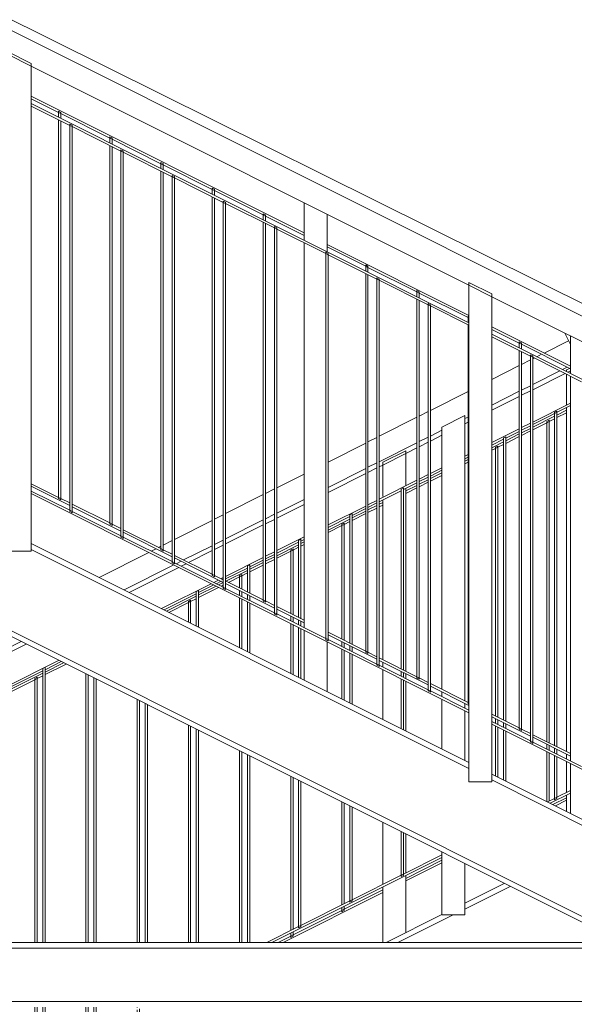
# Model space of a CAD drawing. Header units: centimetres. Extents: x -1103 to 10505, y -997 to 1780.
# Tile 96 of 102: x 10207 to 10327, y 451 to 665. Entities that reach past the tile are written whole.
import ezdxf

# ---------------------------------------------------------------- set-up
doc = ezdxf.new("R2010")
doc.units = ezdxf.units.CM
doc.header["$LTSCALE"] = 0.1
doc.header["$MEASUREMENT"] = 0
doc.layers.add('2_barierki.ISTN', color=7, linetype='Continuous')
doc.layers.add('2_lądowisko_IFC.ISTN', color=7, linetype='Continuous')

# ---------------------------------------------------------------- blocks, each defined once
blk = doc.blocks.new('ElemPrzekroju_731_2', base_point=(10358.23, -421.51))
at = {"layer": '2_lądowisko_IFC.ISTN', "color": 252, "linetype": 'Continuous', "lineweight": 9}
for p, q in [((10335.38, 465.49), (10005.38, 630.49)), ((10335.65, 466.64), (10005.65, 631.64)), ((10304.06, 503.51), (10209.06, 551.01)), ((10304.06, 502.22), (10209.06, 549.72)), ((10331.03, 490.02), (10309.06, 501.01)), ((10331.03, 488.73), (10309.06, 499.72)), ((10311.74, 477.31), (10303.2, 473.04)), ((10313.02, 476.66), (10303.2, 471.75)), ((10298.2, 470.54), (10286.1, 464.49)), ((10300.62, 470.47), (10288.67, 464.49)), ((9824.6, 463.29), (10343.6, 463.29)), ((9986.3, 464.49), (10343.6, 464.49)), ((9824.6, 451.69), (10343.6, 451.69))]:
    blk.add_line(p, q, dxfattribs=at)
blk = doc.blocks.new('ElemPrzekroju_857_2', base_point=(10358.23, -421.51))
at = {"layer": '2_barierki.ISTN', "color": 252, "linetype": 'Continuous', "lineweight": 0}
for p, q in [((10317.92, 584.34), (10324.95, 587.86)), ((10325.51, 588.14), (10326.1, 588.44)), ((10309.06, 579.89), (10314.99, 582.87)), ((10315.49, 583.12), (10317.42, 584.09)), ((10303.2, 576.95), (10303.88, 577.3)), ((10295.7, 573.19), (10298.2, 574.45)), ((10293.27, 571.98), (10295.2, 572.94)), ((10285.36, 568.01), (10290.36, 570.52)), ((10290.36, 570.52), (10292.77, 571.73)), ((10284.59, 567.62), (10285.36, 568.01)), ((10273.48, 562.05), (10281.66, 566.15)), ((10282.16, 566.4), (10284.09, 567.37)), ((10262.37, 556.48), (10268.3, 559.45)), ((10259.94, 555.26), (10261.87, 556.23)), ((10251.26, 550.91), (10259.44, 555.01)), ((10243.22, 546.88), (10248.32, 549.44)), ((10248.82, 549.69), (10250.76, 550.66)), ((10241.63, 546.08), (10242.67, 546.6)), ((10230.29, 540.39), (10241.07, 545.8)), ((10203.2, 526.81), (10207.96, 529.2))]:
    blk.add_line(p, q, dxfattribs=at)
blk = doc.blocks.new('ElemPrzekroju_858_2', base_point=(10358.23, -421.51))
at = {"layer": '2_barierki.ISTN', "color": 252, "linetype": 'Continuous', "lineweight": 0}
for p, q in [((10322.28, 494.4), (10325.24, 495.88)), ((10322.84, 494.12), (10325.24, 495.32)), ((10290.36, 478.39), (10298.2, 482.32)), ((10290.36, 477.83), (10298.2, 481.76)), ((10263.75, 464.49), (10285.36, 475.33)), ((10277, 471.69), (10285.36, 475.88)), ((10265.89, 466.12), (10276.5, 471.44)), ((10276.5, 471.44), (10277, 471.69)), ((10262.63, 464.49), (10265.39, 465.87)), ((10265.39, 465.87), (10265.89, 466.12))]:
    blk.add_line(p, q, dxfattribs=at)
blk = doc.blocks.new('ElemPrzekroju_859_2', base_point=(10358.23, -421.51))
at = {"layer": '2_barierki.ISTN', "color": 252, "linetype": 'Continuous', "lineweight": 0}
for p, q in [((10317.92, 576.21), (10322.67, 578.59)), ((10323.17, 578.84), (10325.24, 579.88)), ((10323.17, 578.28), (10325.24, 579.32)), ((10317.92, 575.65), (10320.95, 577.17)), ((10320.95, 577.17), (10321.45, 577.42)), ((10321.45, 577.42), (10322.67, 578.03)), ((10312.06, 573.27), (10314.99, 574.74)), ((10315.49, 574.99), (10317.42, 575.96)), ((10315.49, 574.43), (10317.42, 575.4)), ((10309.06, 571.77), (10311.56, 573.02)), ((10310.33, 571.85), (10311.56, 572.46)), ((10312.06, 572.71), (10314.99, 574.18)), ((10309.06, 571.21), (10309.83, 571.6)), ((10309.83, 571.6), (10310.33, 571.85)), ((10303.2, 568.83), (10303.88, 569.17)), ((10303.2, 568.27), (10303.88, 568.61)), ((10295.7, 565.07), (10298.2, 566.32)), ((10295.7, 564.51), (10298.2, 565.76)), ((10290.36, 562.39), (10292.77, 563.6)), ((10293.27, 563.85), (10295.2, 564.82)), ((10293.27, 563.29), (10295.2, 564.26)), ((10290.36, 561.83), (10292.77, 563.04)), ((10284.59, 559.5), (10285.36, 559.88)), ((10284.59, 558.94), (10285.36, 559.33)), ((10278.72, 556.56), (10281.66, 558.03)), ((10278.72, 556), (10281.66, 557.47)), ((10282.16, 558.28), (10284.09, 559.25)), ((10282.16, 557.72), (10284.09, 558.69)), ((10273.48, 553.92), (10278.22, 556.3)), ((10276.5, 554.88), (10277, 555.13)), ((10277, 555.13), (10278.22, 555.75)), ((10273.48, 553.37), (10276.5, 554.88)), ((10267.61, 550.98), (10268.3, 551.33)), ((10267.61, 550.42), (10268.3, 550.77)), ((10262.37, 548.35), (10267.11, 550.73)), ((10262.37, 547.79), (10265.39, 549.31)), ((10265.39, 549.31), (10265.89, 549.56)), ((10265.89, 549.56), (10267.11, 550.17)), ((10256.5, 545.41), (10259.44, 546.88)), ((10259.94, 547.13), (10261.87, 548.1)), ((10259.94, 546.57), (10261.87, 547.54)), ((10251.34, 542.82), (10256, 545.16)), ((10254.78, 543.99), (10256, 544.6)), ((10256.5, 544.85), (10259.44, 546.32)), ((10249.75, 542.03), (10250.76, 542.53)), ((10251.26, 542.22), (10251.34, 542.26)), ((10251.9, 542.54), (10254.28, 543.74)), ((10254.28, 543.74), (10254.78, 543.99)), ((10245.39, 539.84), (10249.19, 541.75)), ((10245.39, 539.28), (10249.75, 541.47)), ((10250.31, 541.75), (10250.76, 541.97)), ((10238.4, 536.34), (10244.89, 539.59)), ((10238.96, 536.06), (10243.17, 538.17)), ((10243.17, 538.17), (10243.67, 538.42)), ((10243.67, 538.42), (10244.89, 539.03)), ((10212.06, 523.13), (10216.07, 525.14)), ((10212.06, 522.57), (10216.63, 524.86)), ((10203.2, 518.68), (10211.56, 522.88)), ((10203.2, 518.12), (10209.83, 521.45)), ((10209.83, 521.45), (10210.33, 521.7)), ((10210.33, 521.7), (10211.56, 522.32))]:
    blk.add_line(p, q, dxfattribs=at)
blk = doc.blocks.new('ElemPrzekroju_865_2', base_point=(10358.23, -421.51))
at = {"layer": '2_barierki.ISTN', "color": 252, "linetype": 'Continuous', "lineweight": 0}
for p, q in [((10333.53, 597.85), (10009.53, 759.85)), ((10209.06, 654.5), (10204.06, 657)), ((10304.06, 607), (10209.06, 654.5)), ((10309.06, 604.5), (10304.06, 607)), ((10331.3, 593.38), (10309.06, 604.5))]:
    blk.add_line(p, q, dxfattribs=at)
blk = doc.blocks.new('ElemPrzekroju_866_2', base_point=(10358.23, -421.51))
at = {"layer": '2_barierki.ISTN', "color": 252, "linetype": 'Continuous', "lineweight": 0}
for p, q in [((10217.42, 558.19), (10209.06, 562.37)), ((10304.06, 514.31), (10209.06, 561.81)), ((10217.92, 557.94), (10217.42, 558.19)), ((10228.53, 552.63), (10217.92, 557.94)), ((10229.03, 552.38), (10228.53, 552.63)), ((10239.64, 547.08), (10229.03, 552.38)), ((10240.14, 546.83), (10239.64, 547.08)), ((10250.76, 541.52), (10240.14, 546.83)), ((10251.26, 541.27), (10250.76, 541.52)), ((10261.87, 535.97), (10251.26, 541.27)), ((10262.37, 535.72), (10261.87, 535.97)), ((10272.98, 530.41), (10262.37, 535.72)), ((10273.48, 530.16), (10272.98, 530.41)), ((10284.09, 524.86), (10273.48, 530.16)), ((10284.59, 524.61), (10284.09, 524.86)), ((10295.2, 519.3), (10284.59, 524.61)), ((10295.7, 519.05), (10295.2, 519.3)), ((10304.06, 514.87), (10295.7, 519.05)), ((10317.42, 508.19), (10309.06, 512.37)), ((10331.03, 500.82), (10309.06, 511.81)), ((10317.92, 507.94), (10317.42, 508.19)), ((10328.53, 502.63), (10317.92, 507.94))]:
    blk.add_line(p, q, dxfattribs=at)
blk = doc.blocks.new('ElemPrzekroju_867_2', base_point=(10358.23, -421.51))
at = {"layer": '2_barierki.ISTN', "color": 252, "linetype": 'Continuous', "lineweight": 0}
for p, q in [((10304.06, 598.87), (10209.06, 646.37)), ((10217.42, 641.63), (10209.06, 645.81)), ((10217.92, 641.38), (10217.42, 641.63)), ((10228.53, 636.07), (10217.92, 641.38)), ((10229.03, 635.82), (10228.53, 636.07)), ((10239.64, 630.52), (10229.03, 635.82)), ((10240.14, 630.27), (10239.64, 630.52)), ((10250.76, 624.96), (10240.14, 630.27)), ((10251.26, 624.71), (10250.76, 624.96)), ((10261.87, 619.41), (10251.26, 624.71)), ((10262.37, 619.16), (10261.87, 619.41)), ((10272.98, 613.85), (10262.37, 619.16)), ((10273.48, 613.6), (10272.98, 613.85)), ((10284.09, 608.3), (10273.48, 613.6)), ((10284.59, 608.05), (10284.09, 608.3)), ((10295.2, 602.74), (10284.59, 608.05)), ((10295.7, 602.49), (10295.2, 602.74)), ((10304.06, 598.31), (10295.7, 602.49)), ((10331.03, 585.38), (10309.06, 596.37)), ((10317.42, 591.63), (10309.06, 595.81)), ((10317.92, 591.38), (10317.42, 591.63)), ((10328.53, 586.07), (10317.92, 591.38))]:
    blk.add_line(p, q, dxfattribs=at)
blk = doc.blocks.new('ElemPrzekroju_895_2', base_point=(10358.23, -421.51))
at = {"layer": '2_barierki.ISTN', "color": 252, "linetype": 'Continuous', "lineweight": 0}
for p, q in [((10320.41, 592.29), (10325.7, 594.96)), ((10318.82, 591.49), (10319.85, 592.01)), ((10309.06, 586.58), (10314.99, 589.56)), ((10315.49, 589.82), (10317.42, 590.79)), ((10317.92, 591.04), (10318.26, 591.21)), ((10324.39, 588.71), (10325.42, 589.22)), ((10325.98, 589.5), (10326.1, 589.57)), ((10317.92, 585.46), (10323.83, 588.43)), ((10315.49, 584.24), (10317.42, 585.21)), ((10295.7, 579.85), (10303.88, 583.97)), ((10309.06, 581.01), (10314.99, 583.99)), ((10293.27, 578.62), (10295.2, 579.6)), ((10284.59, 574.25), (10292.77, 578.37)), ((10303.2, 578.07), (10303.88, 578.41)), ((10295.7, 574.3), (10298.2, 575.56)), ((10273.48, 568.66), (10281.66, 572.78)), ((10282.16, 573.03), (10284.09, 574)), ((10284.59, 568.73), (10292.77, 572.83)), ((10293.27, 573.08), (10295.2, 574.05)), ((10282.16, 567.51), (10284.09, 568.47)), ((10262.37, 563.06), (10268.3, 566.05)), ((10273.48, 563.15), (10281.66, 567.25)), ((10251.26, 557.47), (10259.44, 561.59)), ((10259.94, 561.84), (10261.87, 562.81)), ((10262.37, 557.57), (10268.3, 560.55)), ((10248.82, 556.24), (10250.76, 557.21)), ((10259.94, 556.35), (10261.87, 557.32)), ((10240.14, 551.87), (10248.32, 555.99)), ((10251.26, 551.99), (10259.44, 556.1)), ((10237.71, 550.65), (10239.64, 551.62)), ((10248.82, 550.77), (10250.76, 551.74)), ((10223.8, 543.64), (10234.56, 549.06)), ((10235.12, 549.34), (10236.15, 549.86)), ((10236.71, 550.14), (10237.21, 550.39)), ((10242.15, 547.42), (10248.32, 550.52)), ((10240.56, 546.62), (10241.59, 547.14)), ((10229.22, 540.93), (10240, 546.34)), ((10203.2, 527.86), (10206.9, 529.72))]:
    blk.add_line(p, q, dxfattribs=at)
blk = doc.blocks.new('ElemPrzekroju_896_2', base_point=(10358.23, -421.51))
at = {"layer": '2_barierki.ISTN', "color": 252, "linetype": 'Continuous', "lineweight": 0}
for p, q in [((10323.17, 495.98), (10326.1, 497.44)), ((10321.14, 494.97), (10322.67, 495.73)), ((10321.7, 494.69), (10326.1, 496.89)), ((10322.67, 495.73), (10323.17, 495.98)), ((10261.3, 464.49), (10298.2, 482.94)), ((10289.84, 479.31), (10298.2, 483.49)), ((10278.72, 473.76), (10289.34, 479.06)), ((10289.34, 479.06), (10289.84, 479.31)), ((10267.61, 468.2), (10278.22, 473.51)), ((10278.22, 473.51), (10278.72, 473.76)), ((10260.18, 464.49), (10267.11, 467.95)), ((10267.11, 467.95), (10267.61, 468.2))]:
    blk.add_line(p, q, dxfattribs=at)
blk = doc.blocks.new('ElemPrzekroju_897_2', base_point=(10358.23, -421.51))
at = {"layer": '2_barierki.ISTN', "color": 252, "linetype": 'Continuous', "lineweight": 0}
for p, q in [((10317.92, 577.33), (10326.1, 581.44)), ((10317.92, 576.78), (10326.1, 580.88)), ((10315.49, 576.11), (10317.42, 577.08)), ((10315.49, 575.55), (10317.42, 576.52)), ((10309.06, 572.88), (10314.99, 575.86)), ((10312.06, 573.83), (10314.99, 575.3)), ((10309.06, 572.33), (10311.56, 573.58)), ((10303.2, 569.94), (10303.88, 570.28)), ((10303.2, 569.38), (10303.88, 569.72)), ((10293.27, 564.95), (10295.2, 565.92)), ((10295.7, 566.18), (10298.2, 567.43)), ((10295.7, 565.62), (10298.2, 566.87)), ((10284.59, 560.6), (10292.77, 564.7)), ((10289.84, 562.67), (10292.77, 564.14)), ((10293.27, 564.4), (10295.2, 565.37)), ((10284.59, 560.04), (10289.34, 562.42)), ((10282.16, 559.38), (10284.09, 560.35)), ((10282.16, 558.82), (10284.09, 559.79)), ((10273.48, 555.02), (10281.66, 559.12)), ((10278.72, 557.09), (10281.66, 558.56)), ((10273.48, 554.46), (10278.22, 556.84)), ((10262.37, 549.44), (10268.3, 552.41)), ((10262.37, 548.88), (10267.11, 551.26)), ((10267.61, 551.51), (10268.3, 551.86)), ((10259.94, 548.22), (10261.87, 549.19)), ((10259.94, 547.66), (10261.87, 548.63)), ((10251.26, 543.86), (10259.44, 547.97)), ((10256.5, 545.93), (10259.44, 547.41)), ((10251.26, 543.3), (10256, 545.68)), ((10237.34, 536.87), (10248.12, 542.28)), ((10248.68, 542.56), (10249.71, 543.08)), ((10249.23, 542.28), (10250.27, 542.8)), ((10250.27, 543.36), (10250.76, 543.61)), ((10237.89, 536.59), (10244.89, 540.1)), ((10245.39, 540.35), (10248.68, 542)), ((10203.2, 519.72), (10215.02, 525.66)), ((10212.06, 523.61), (10215.58, 525.38)), ((10203.2, 519.17), (10211.56, 523.36))]:
    blk.add_line(p, q, dxfattribs=at)
blk = doc.blocks.new('ElemPrzekroju_898_2', base_point=(10358.23, -421.51))
at = {"layer": '2_barierki.ISTN', "color": 252, "linetype": 'Continuous', "lineweight": 0}
for p, q in [((10331.1, 599.17), (10330.88, 601.92)), ((10331.1, 599.07), (10331.1, 599.17)), ((10326.1, 594.17), (10324.89, 596.58))]:
    blk.add_line(p, q, dxfattribs=at)
blk = doc.blocks.new('ElemPrzekroju_899_2', base_point=(10358.23, -421.51))
at = {"layer": '2_barierki.ISTN', "color": 252, "linetype": 'Continuous', "lineweight": 0}
blk.add_line((10330.88, 601.92), (10009.6, 761.42), dxfattribs=at)
blk = doc.blocks.new('ElemPrzekroju_900_2', base_point=(10358.23, -421.51))
at = {"layer": '2_barierki.ISTN', "color": 252, "linetype": 'Continuous', "lineweight": 0}
for p, q in [((10214.99, 561), (10209.06, 563.96)), ((10217.42, 559.22), (10209.06, 563.4)), ((10215.49, 560.75), (10214.99, 561)), ((10217.42, 559.78), (10215.49, 560.75)), ((10226.1, 555.44), (10217.92, 559.53)), ((10228.53, 553.67), (10217.92, 558.97)), ((10226.6, 555.19), (10226.1, 555.44)), ((10228.53, 554.23), (10226.6, 555.19)), ((10237.21, 549.89), (10229.03, 553.98)), ((10239.64, 548.11), (10229.03, 553.42)), ((10237.71, 549.64), (10237.21, 549.89)), ((10239.64, 548.67), (10237.71, 549.64)), ((10248.32, 544.33), (10240.14, 548.42)), ((10250.76, 542.56), (10240.14, 547.86)), ((10248.82, 544.08), (10248.32, 544.33)), ((10250.76, 543.12), (10248.82, 544.08)), ((10259.44, 538.78), (10251.26, 542.87)), ((10261.87, 537), (10251.26, 542.31)), ((10259.94, 538.53), (10259.44, 538.78)), ((10261.87, 537.56), (10259.94, 538.53)), ((10268.3, 534.34), (10262.37, 537.31)), ((10268.3, 533.79), (10262.37, 536.75)), ((10281.66, 527.66), (10273.48, 531.75)), ((10284.09, 525.89), (10273.48, 531.2)), ((10282.16, 527.41), (10281.66, 527.66)), ((10284.09, 526.45), (10282.16, 527.41)), ((10292.77, 522.11), (10284.59, 526.2)), ((10295.2, 520.33), (10284.59, 525.64)), ((10293.27, 521.86), (10292.77, 522.11)), ((10295.2, 520.89), (10293.27, 521.86)), ((10303.88, 516.55), (10295.7, 520.64)), ((10304.06, 515.9), (10295.7, 520.08)), ((10304.06, 516.46), (10303.88, 516.55)), ((10314.99, 511), (10309.06, 513.96)), ((10317.42, 509.22), (10309.06, 513.4)), ((10315.49, 510.75), (10314.99, 511)), ((10317.42, 509.78), (10315.49, 510.75)), ((10326.1, 505.44), (10317.92, 509.53)), ((10326.1, 504.89), (10317.92, 508.97))]:
    blk.add_line(p, q, dxfattribs=at)
blk = doc.blocks.new('ElemPrzekroju_901_2', base_point=(10358.23, -421.51))
at = {"layer": '2_barierki.ISTN', "color": 252, "linetype": 'Continuous', "lineweight": 0}
for p, q in [((10268.3, 618.34), (10209.06, 647.96)), ((10214.99, 644.44), (10209.06, 647.4)), ((10215.49, 644.19), (10214.99, 644.44)), ((10226.1, 638.88), (10215.49, 644.19)), ((10226.6, 638.63), (10226.1, 638.88)), ((10237.21, 633.33), (10226.6, 638.63)), ((10237.71, 633.08), (10237.21, 633.33)), ((10248.32, 627.77), (10237.71, 633.08)), ((10248.82, 627.52), (10248.32, 627.77)), ((10259.44, 622.22), (10248.82, 627.52)), ((10259.94, 621.97), (10259.44, 622.22)), ((10268.3, 617.79), (10259.94, 621.97)), ((10304.06, 600.46), (10273.3, 615.84)), ((10281.66, 611.11), (10273.3, 615.29)), ((10282.16, 610.86), (10281.66, 611.11)), ((10292.77, 605.55), (10282.16, 610.86)), ((10293.27, 605.3), (10292.77, 605.55)), ((10303.88, 599.99), (10293.27, 605.3)), ((10304.06, 599.9), (10303.88, 599.99)), ((10326.1, 589.44), (10309.06, 597.96)), ((10314.99, 594.44), (10309.06, 597.4)), ((10315.49, 594.19), (10314.99, 594.44)), ((10326.1, 588.88), (10315.49, 594.19))]:
    blk.add_line(p, q, dxfattribs=at)
blk = doc.blocks.new('ElemPrzekroju_1381_2', base_point=(10358.23, -421.51))
at = {"layer": '2_barierki.ISTN', "color": 252, "linetype": 'Continuous', "lineweight": 0}
for p, q in [((10285.36, 568.6), (10290.36, 571.11)), ((10290.36, 570.52), (10290.36, 571.11)), ((10290.36, 563.66), (10290.36, 570.52)), ((10285.36, 568.01), (10285.36, 568.6)), ((10285.36, 561.17), (10285.36, 568.01)), ((10290.36, 523.31), (10290.36, 562.94)), ((10285.36, 525.81), (10285.36, 560.43)), ((10285.36, 524.22), (10285.36, 525.25)), ((10285.36, 512.85), (10285.36, 523.66)), ((10290.36, 521.72), (10290.36, 522.75)), ((10290.36, 510.35), (10290.36, 521.16)), ((10285.36, 477.08), (10285.36, 490.49)), ((10290.36, 479.58), (10290.36, 487.99)), ((10290.36, 466.62), (10290.36, 479.02)), ((10285.36, 464.49), (10285.36, 476.52))]:
    blk.add_line(p, q, dxfattribs=at)
blk = doc.blocks.new('ElemPrzekroju_1382_2', base_point=(10358.23, -421.51))
at = {"layer": '2_barierki.ISTN', "color": 252, "linetype": 'Continuous', "lineweight": 0}
for p, q in [((10209.83, 521.73), (10210.33, 521.98)), ((10209.83, 521.45), (10209.83, 521.73)), ((10209.83, 464.49), (10209.83, 521.45)), ((10210.33, 521.7), (10210.33, 521.98)), ((10210.33, 464.49), (10210.33, 521.7)), ((10209.83, 439.31), (10209.83, 450.49)), ((10210.33, 439.56), (10210.33, 450.49)), ((10209.83, 438.01), (10209.83, 438.75)), ((10209.83, 437.73), (10209.83, 438.01)), ((10209.83, 437.73), (10210.33, 437.98)), ((10210.33, 438.26), (10210.33, 439)), ((10210.33, 437.98), (10210.33, 438.26))]:
    blk.add_line(p, q, dxfattribs=at)
blk = doc.blocks.new('ElemPrzekroju_1383_2', base_point=(10358.23, -421.51))
at = {"layer": '2_barierki.ISTN', "color": 252, "linetype": 'Continuous', "lineweight": 0}
for p, q in [((10220.95, 464.49), (10220.95, 522.7)), ((10221.45, 464.49), (10221.45, 522.45)), ((10220.95, 444.87), (10220.95, 450.49)), ((10221.45, 445.12), (10221.45, 450.49)), ((10220.95, 443.58), (10220.95, 444.31)), ((10221.45, 443.83), (10221.45, 444.56)), ((10220.95, 443.3), (10220.95, 443.58)), ((10220.95, 443.3), (10221.45, 443.55)), ((10221.45, 443.55), (10221.45, 443.83))]:
    blk.add_line(p, q, dxfattribs=at)
blk = doc.blocks.new('ElemPrzekroju_1384_2', base_point=(10358.23, -421.51))
at = {"layer": '2_barierki.ISTN', "color": 252, "linetype": 'Continuous', "lineweight": 0}
for p, q in [((10232.06, 464.49), (10232.06, 517.15)), ((10232.56, 464.49), (10232.56, 516.9)), ((10232.06, 450.42), (10232.06, 450.49)), ((10232.06, 449.15), (10232.06, 449.87)), ((10232.06, 448.87), (10232.06, 449.15)), ((10232.06, 448.87), (10232.56, 449.13)), ((10232.56, 449.41), (10232.56, 450.12)), ((10232.56, 449.13), (10232.56, 449.41))]:
    blk.add_line(p, q, dxfattribs=at)
blk = doc.blocks.new('ElemPrzekroju_1385_2', base_point=(10358.23, -421.51))
at = {"layer": '2_barierki.ISTN', "color": 252, "linetype": 'Continuous', "lineweight": 0}
for p, q in [((10243.17, 538.45), (10243.67, 538.7)), ((10243.17, 538.17), (10243.17, 538.45)), ((10243.17, 533.95), (10243.17, 538.17)), ((10243.67, 538.42), (10243.67, 538.7)), ((10243.67, 533.7), (10243.67, 538.42)), ((10243.17, 464.49), (10243.17, 511.59)), ((10243.67, 464.49), (10243.67, 511.34))]:
    blk.add_line(p, q, dxfattribs=at)
blk = doc.blocks.new('ElemPrzekroju_1386_2', base_point=(10358.23, -421.51))
at = {"layer": '2_barierki.ISTN', "color": 252, "linetype": 'Continuous', "lineweight": 0}
for p, q in [((10254.28, 544.02), (10254.78, 544.27)), ((10254.28, 543.74), (10254.28, 544.02)), ((10254.28, 541.35), (10254.28, 543.74)), ((10254.78, 543.99), (10254.78, 544.27)), ((10254.78, 541.1), (10254.78, 543.99)), ((10254.28, 539.76), (10254.28, 540.79)), ((10254.78, 539.51), (10254.78, 540.54)), ((10254.28, 528.4), (10254.28, 539.2)), ((10254.78, 528.15), (10254.78, 538.95)), ((10254.28, 464.49), (10254.28, 506.04)), ((10254.78, 464.49), (10254.78, 505.79))]:
    blk.add_line(p, q, dxfattribs=at)
blk = doc.blocks.new('ElemPrzekroju_1387_2', base_point=(10358.23, -421.51))
at = {"layer": '2_barierki.ISTN', "color": 252, "linetype": 'Continuous', "lineweight": 0}
for p, q in [((10265.39, 549.59), (10265.89, 549.84)), ((10265.39, 549.31), (10265.39, 549.59)), ((10265.39, 535.8), (10265.39, 549.31)), ((10265.89, 549.56), (10265.89, 549.84)), ((10265.89, 535.55), (10265.89, 549.56)), ((10265.39, 534.2), (10265.39, 535.24)), ((10265.89, 533.95), (10265.89, 534.99)), ((10265.39, 522.84), (10265.39, 533.65)), ((10265.89, 522.59), (10265.89, 533.4)), ((10265.39, 467.09), (10265.39, 500.48)), ((10265.89, 467.34), (10265.89, 500.23)), ((10265.39, 465.87), (10265.39, 466.53)), ((10265.39, 465.59), (10265.39, 465.87)), ((10265.39, 465.59), (10265.89, 465.84)), ((10265.89, 466.12), (10265.89, 466.78)), ((10265.89, 465.84), (10265.89, 466.12))]:
    blk.add_line(p, q, dxfattribs=at)
blk = doc.blocks.new('ElemPrzekroju_1388_2', base_point=(10358.23, -421.51))
at = {"layer": '2_barierki.ISTN', "color": 252, "linetype": 'Continuous', "lineweight": 0}
for p, q in [((10276.5, 555.16), (10277, 555.41)), ((10276.5, 554.88), (10276.5, 555.16)), ((10277, 555.13), (10277, 555.41)), ((10277, 529.99), (10277, 555.13)), ((10276.5, 530.24), (10276.5, 554.88)), ((10276.5, 528.65), (10276.5, 529.68)), ((10277, 528.4), (10277, 529.43)), ((10276.5, 517.29), (10276.5, 528.09)), ((10277, 517.04), (10277, 527.84)), ((10276.5, 472.65), (10276.5, 494.92)), ((10277, 472.9), (10277, 494.67)), ((10276.5, 471.44), (10276.5, 472.09)), ((10277, 471.69), (10277, 472.34)), ((10276.5, 471.16), (10276.5, 471.44)), ((10276.5, 471.16), (10277, 471.41)), ((10277, 471.41), (10277, 471.69))]:
    blk.add_line(p, q, dxfattribs=at)
blk = doc.blocks.new('ElemPrzekroju_1389_2', base_point=(10358.23, -421.51))
at = {"layer": '2_barierki.ISTN', "color": 252, "linetype": 'Continuous', "lineweight": 0}
for p, q in [((10309.83, 571.88), (10310.33, 572.13)), ((10310.33, 571.85), (10310.33, 572.13)), ((10309.83, 571.6), (10309.83, 571.88)), ((10309.83, 513.58), (10309.83, 571.6)), ((10310.33, 513.33), (10310.33, 571.85)), ((10309.83, 511.98), (10309.83, 513.02)), ((10310.33, 511.73), (10310.33, 512.77)), ((10309.83, 500.62), (10309.83, 511.42)), ((10310.33, 500.37), (10310.33, 511.17))]:
    blk.add_line(p, q, dxfattribs=at)
blk = doc.blocks.new('ElemPrzekroju_1390_2', base_point=(10358.23, -421.51))
at = {"layer": '2_barierki.ISTN', "color": 252, "linetype": 'Continuous', "lineweight": 0}
for p, q in [((10320.95, 577.45), (10321.45, 577.7)), ((10320.95, 577.17), (10320.95, 577.45)), ((10320.95, 508.02), (10320.95, 577.17)), ((10321.45, 577.42), (10321.45, 577.7)), ((10321.45, 507.77), (10321.45, 577.42)), ((10320.95, 506.43), (10320.95, 507.46)), ((10321.45, 506.18), (10321.45, 507.21)), ((10320.95, 495.06), (10320.95, 505.87)), ((10321.45, 495.12), (10321.45, 505.62))]:
    blk.add_line(p, q, dxfattribs=at)
blk = doc.blocks.new('ElemPrzekroju_1418_2', base_point=(10358.23, -421.51))
at = {"layer": '2_barierki.ISTN', "color": 252, "linetype": 'Continuous', "lineweight": 0}
for p, q in [((10304.06, 607.59), (10309.06, 605.09)), ((10304.06, 607), (10304.06, 607.59)), ((10304.06, 499.34), (10304.06, 607)), ((10309.06, 604.5), (10309.06, 605.09)), ((10309.06, 499.34), (10309.06, 604.5)), ((10304.06, 499.34), (10309.06, 499.34))]:
    blk.add_line(p, q, dxfattribs=at)
blk = doc.blocks.new('ElemPrzekroju_1420_2', base_point=(10358.23, -421.51))
at = {"layer": '2_barierki.ISTN', "color": 252, "linetype": 'Continuous', "lineweight": 0}
for p, q in [((10317.42, 591.91), (10317.92, 591.66)), ((10317.42, 591.63), (10317.42, 591.91)), ((10317.42, 508.19), (10317.42, 591.63)), ((10317.92, 591.38), (10317.92, 591.66)), ((10317.92, 507.94), (10317.92, 591.38)), ((10317.42, 507.91), (10317.42, 508.19)), ((10317.42, 507.91), (10317.92, 507.66)), ((10317.92, 507.66), (10317.92, 507.94))]:
    blk.add_line(p, q, dxfattribs=at)
blk = doc.blocks.new('ElemPrzekroju_1421_2', base_point=(10358.23, -421.51))
at = {"layer": '2_barierki.ISTN', "color": 252, "linetype": 'Continuous', "lineweight": 0}
for p, q in [((10204.06, 657.59), (10209.06, 655.09)), ((10204.06, 657), (10204.06, 657.59)), ((10204.06, 549.34), (10204.06, 657)), ((10209.06, 654.5), (10209.06, 655.09)), ((10209.06, 549.34), (10209.06, 654.5)), ((10204.06, 549.34), (10209.06, 549.34))]:
    blk.add_line(p, q, dxfattribs=at)
blk = doc.blocks.new('ElemPrzekroju_1422_2', base_point=(10358.23, -421.51))
at = {"layer": '2_barierki.ISTN', "color": 252, "linetype": 'Continuous', "lineweight": 0}
for p, q in [((10295.2, 603.02), (10295.7, 602.77)), ((10295.2, 602.74), (10295.2, 603.02)), ((10295.2, 519.3), (10295.2, 602.74)), ((10295.7, 602.49), (10295.7, 602.77)), ((10295.7, 519.05), (10295.7, 602.49)), ((10295.2, 519.02), (10295.2, 519.3)), ((10295.2, 519.02), (10295.7, 518.77)), ((10295.7, 518.77), (10295.7, 519.05))]:
    blk.add_line(p, q, dxfattribs=at)
blk = doc.blocks.new('ElemPrzekroju_1423_2', base_point=(10358.23, -421.51))
at = {"layer": '2_barierki.ISTN', "color": 252, "linetype": 'Continuous', "lineweight": 0}
for p, q in [((10284.09, 608.58), (10284.59, 608.33)), ((10284.09, 608.3), (10284.09, 608.58)), ((10284.09, 524.86), (10284.09, 608.3)), ((10284.59, 608.05), (10284.59, 608.33)), ((10284.59, 524.61), (10284.59, 608.05)), ((10284.09, 524.58), (10284.09, 524.86)), ((10284.09, 524.58), (10284.59, 524.33)), ((10284.59, 524.33), (10284.59, 524.61))]:
    blk.add_line(p, q, dxfattribs=at)
blk = doc.blocks.new('ElemPrzekroju_1424_2', base_point=(10358.23, -421.51))
at = {"layer": '2_barierki.ISTN', "color": 252, "linetype": 'Continuous', "lineweight": 0}
for p, q in [((10272.98, 614.13), (10273.48, 613.88)), ((10272.98, 613.85), (10272.98, 614.13)), ((10272.98, 530.41), (10272.98, 613.85)), ((10273.48, 613.6), (10273.48, 613.88)), ((10273.48, 530.16), (10273.48, 613.6)), ((10272.98, 530.13), (10272.98, 530.41)), ((10272.98, 530.13), (10273.48, 529.88)), ((10273.48, 529.88), (10273.48, 530.16))]:
    blk.add_line(p, q, dxfattribs=at)
blk = doc.blocks.new('ElemPrzekroju_1425_2', base_point=(10358.23, -421.51))
at = {"layer": '2_barierki.ISTN', "color": 252, "linetype": 'Continuous', "lineweight": 0}
for p, q in [((10261.87, 619.69), (10262.37, 619.44)), ((10261.87, 619.41), (10261.87, 619.69)), ((10261.87, 535.97), (10261.87, 619.41)), ((10262.37, 619.16), (10262.37, 619.44)), ((10262.37, 535.72), (10262.37, 619.16)), ((10261.87, 535.69), (10261.87, 535.97)), ((10261.87, 535.69), (10262.37, 535.44)), ((10262.37, 535.44), (10262.37, 535.72))]:
    blk.add_line(p, q, dxfattribs=at)
blk = doc.blocks.new('ElemPrzekroju_1426_2', base_point=(10358.23, -421.51))
at = {"layer": '2_barierki.ISTN', "color": 252, "linetype": 'Continuous', "lineweight": 0}
for p, q in [((10250.76, 625.24), (10251.26, 624.99)), ((10250.76, 624.96), (10250.76, 625.24)), ((10250.76, 541.52), (10250.76, 624.96)), ((10251.26, 624.71), (10251.26, 624.99)), ((10251.26, 541.27), (10251.26, 624.71)), ((10250.76, 541.24), (10250.76, 541.52)), ((10250.76, 541.24), (10251.26, 540.99)), ((10251.26, 540.99), (10251.26, 541.27))]:
    blk.add_line(p, q, dxfattribs=at)
blk = doc.blocks.new('ElemPrzekroju_1427_2', base_point=(10358.23, -421.51))
at = {"layer": '2_barierki.ISTN', "color": 252, "linetype": 'Continuous', "lineweight": 0}
for p, q in [((10239.64, 630.8), (10240.14, 630.55)), ((10239.64, 630.52), (10239.64, 630.8)), ((10239.64, 547.08), (10239.64, 630.52)), ((10240.14, 630.27), (10240.14, 630.55)), ((10240.14, 546.83), (10240.14, 630.27)), ((10239.64, 546.8), (10239.64, 547.08)), ((10239.64, 546.8), (10240.14, 546.55)), ((10240.14, 546.55), (10240.14, 546.83))]:
    blk.add_line(p, q, dxfattribs=at)
blk = doc.blocks.new('ElemPrzekroju_1428_2', base_point=(10358.23, -421.51))
at = {"layer": '2_barierki.ISTN', "color": 252, "linetype": 'Continuous', "lineweight": 0}
for p, q in [((10228.53, 636.35), (10229.03, 636.1)), ((10228.53, 636.07), (10228.53, 636.35)), ((10228.53, 552.63), (10228.53, 636.07)), ((10229.03, 635.82), (10229.03, 636.1)), ((10229.03, 552.38), (10229.03, 635.82)), ((10228.53, 552.35), (10228.53, 552.63)), ((10228.53, 552.35), (10229.03, 552.1)), ((10229.03, 552.1), (10229.03, 552.38))]:
    blk.add_line(p, q, dxfattribs=at)
blk = doc.blocks.new('ElemPrzekroju_1429_2', base_point=(10358.23, -421.51))
at = {"layer": '2_barierki.ISTN', "color": 252, "linetype": 'Continuous', "lineweight": 0}
for p, q in [((10217.42, 641.91), (10217.92, 641.66)), ((10217.42, 641.63), (10217.42, 641.91)), ((10217.42, 558.19), (10217.42, 641.63)), ((10217.92, 641.38), (10217.92, 641.66)), ((10217.92, 557.94), (10217.92, 641.38)), ((10217.42, 557.91), (10217.42, 558.19)), ((10217.42, 557.91), (10217.92, 557.66)), ((10217.92, 557.66), (10217.92, 557.94))]:
    blk.add_line(p, q, dxfattribs=at)
blk = doc.blocks.new('ElemPrzekroju_1529_2', base_point=(10358.23, -421.51))
at = {"layer": '2_barierki.ISTN', "color": 252, "linetype": 'Continuous', "lineweight": 0}
for p, q in [((10325.24, 588.64), (10325.92, 588.97)), ((10325.24, 588.28), (10325.24, 588.64)), ((10325.24, 581.02), (10325.24, 587.72)), ((10325.24, 505.87), (10325.24, 580.45)), ((10325.24, 504.28), (10325.24, 505.31)), ((10325.24, 497.02), (10325.24, 503.72)), ((10325.24, 492.92), (10325.24, 496.46))]:
    blk.add_line(p, q, dxfattribs=at)
blk = doc.blocks.new('ElemPrzekroju_1585_2', base_point=(10358.23, -421.51))
at = {"layer": '2_barierki.ISTN', "color": 252, "linetype": 'Continuous', "lineweight": 0}
for p, q in [((10298.2, 576.22), (10303.2, 578.72)), ((10303.2, 516.89), (10303.2, 578.72)), ((10298.2, 519.39), (10298.2, 576.22)), ((10298.2, 517.8), (10298.2, 518.84)), ((10298.2, 506.44), (10298.2, 517.24)), ((10303.2, 515.3), (10303.2, 516.34)), ((10303.2, 503.94), (10303.2, 514.74)), ((10298.2, 470.47), (10298.2, 484.08)), ((10303.2, 470.47), (10303.2, 481.58)), ((10298.2, 470.47), (10303.2, 470.47))]:
    blk.add_line(p, q, dxfattribs=at)
blk = doc.blocks.new('ElemPrzekroju_1586_2', base_point=(10358.23, -421.51))
at = {"layer": '2_barierki.ISTN', "color": 252, "linetype": 'Continuous', "lineweight": 0}
for p, q in [((10211.56, 523.9), (10212.06, 524.15)), ((10211.56, 464.49), (10211.56, 523.9)), ((10212.06, 464.49), (10212.06, 524.15)), ((10211.56, 440.18), (10211.56, 450.49)), ((10212.06, 440.43), (10212.06, 450.49)), ((10211.56, 439.9), (10211.56, 440.18)), ((10211.56, 439.9), (10212.06, 440.15)), ((10212.06, 440.15), (10212.06, 440.43))]:
    blk.add_line(p, q, dxfattribs=at)
blk = doc.blocks.new('ElemPrzekroju_1587_2', base_point=(10358.23, -421.51))
at = {"layer": '2_barierki.ISTN', "color": 252, "linetype": 'Continuous', "lineweight": 0}
for p, q in [((10222.67, 464.49), (10222.67, 521.84)), ((10223.17, 464.49), (10223.17, 521.59)), ((10222.67, 445.73), (10222.67, 450.49)), ((10223.17, 445.98), (10223.17, 450.49)), ((10222.67, 445.45), (10222.67, 445.73)), ((10222.67, 445.45), (10223.17, 445.7)), ((10223.17, 445.7), (10223.17, 445.98))]:
    blk.add_line(p, q, dxfattribs=at)
blk = doc.blocks.new('ElemPrzekroju_1588_2', base_point=(10358.23, -421.51))
at = {"layer": '2_barierki.ISTN', "color": 252, "linetype": 'Continuous', "lineweight": 0}
for p, q in [((10233.78, 464.49), (10233.78, 516.29)), ((10234.28, 464.49), (10234.28, 516.04))]:
    blk.add_line(p, q, dxfattribs=at)
blk = doc.blocks.new('ElemPrzekroju_1589_2', base_point=(10358.23, -421.51))
at = {"layer": '2_barierki.ISTN', "color": 252, "linetype": 'Continuous', "lineweight": 0}
for p, q in [((10244.89, 540.56), (10245.39, 540.81)), ((10244.89, 533.09), (10244.89, 540.56)), ((10245.39, 532.84), (10245.39, 540.81)), ((10244.89, 464.49), (10244.89, 510.73)), ((10245.39, 464.49), (10245.39, 510.48))]:
    blk.add_line(p, q, dxfattribs=at)
blk = doc.blocks.new('ElemPrzekroju_1590_2', base_point=(10358.23, -421.51))
at = {"layer": '2_barierki.ISTN', "color": 252, "linetype": 'Continuous', "lineweight": 0}
for p, q in [((10256, 546.12), (10256.5, 546.37)), ((10256, 540.49), (10256, 546.12)), ((10256.5, 540.24), (10256.5, 546.37)), ((10256, 538.9), (10256, 539.93)), ((10256, 527.53), (10256, 538.34)), ((10256.5, 538.65), (10256.5, 539.68)), ((10256.5, 527.28), (10256.5, 538.09)), ((10256, 464.49), (10256, 505.17)), ((10256.5, 464.49), (10256.5, 504.92))]:
    blk.add_line(p, q, dxfattribs=at)
blk = doc.blocks.new('ElemPrzekroju_1591_2', base_point=(10358.23, -421.51))
at = {"layer": '2_barierki.ISTN', "color": 252, "linetype": 'Continuous', "lineweight": 0}
for p, q in [((10267.11, 551.67), (10267.61, 551.92)), ((10267.11, 534.94), (10267.11, 551.67)), ((10267.61, 534.69), (10267.61, 551.92)), ((10267.11, 533.34), (10267.11, 534.38)), ((10267.61, 533.09), (10267.61, 534.13)), ((10267.11, 521.98), (10267.11, 532.78)), ((10267.61, 521.73), (10267.61, 532.53)), ((10267.11, 467.95), (10267.11, 499.62)), ((10267.61, 468.2), (10267.61, 499.37)), ((10267.11, 467.67), (10267.11, 467.95)), ((10267.11, 467.67), (10267.61, 467.92)), ((10267.61, 467.92), (10267.61, 468.2))]:
    blk.add_line(p, q, dxfattribs=at)
blk = doc.blocks.new('ElemPrzekroju_1592_2', base_point=(10358.23, -421.51))
at = {"layer": '2_barierki.ISTN', "color": 252, "linetype": 'Continuous', "lineweight": 0}
for p, q in [((10278.22, 557.23), (10278.72, 557.48)), ((10278.22, 529.38), (10278.22, 557.23)), ((10278.72, 529.13), (10278.72, 557.48)), ((10278.22, 527.79), (10278.22, 528.82)), ((10278.72, 527.54), (10278.72, 528.57)), ((10278.22, 516.42), (10278.22, 527.23)), ((10278.72, 516.17), (10278.72, 526.98)), ((10278.22, 473.51), (10278.22, 494.06)), ((10278.72, 473.76), (10278.72, 493.81)), ((10278.22, 473.23), (10278.22, 473.51)), ((10278.22, 473.23), (10278.72, 473.48)), ((10278.72, 473.48), (10278.72, 473.76))]:
    blk.add_line(p, q, dxfattribs=at)
blk = doc.blocks.new('ElemPrzekroju_1593_2', base_point=(10358.23, -421.51))
at = {"layer": '2_barierki.ISTN', "color": 252, "linetype": 'Continuous', "lineweight": 0}
for p, q in [((10289.34, 562.78), (10289.84, 563.03)), ((10289.34, 523.83), (10289.34, 562.78)), ((10289.84, 523.58), (10289.84, 563.03)), ((10289.34, 522.23), (10289.34, 523.27)), ((10289.84, 521.98), (10289.84, 523.02)), ((10289.34, 510.87), (10289.34, 521.67)), ((10289.84, 510.62), (10289.84, 521.42)), ((10289.34, 479.06), (10289.34, 488.51)), ((10289.84, 479.31), (10289.84, 488.26)), ((10289.34, 478.78), (10289.34, 479.06)), ((10289.34, 478.78), (10289.84, 479.03)), ((10289.84, 479.03), (10289.84, 479.31))]:
    blk.add_line(p, q, dxfattribs=at)
blk = doc.blocks.new('ElemPrzekroju_1594_2', base_point=(10358.23, -421.51))
at = {"layer": '2_barierki.ISTN', "color": 252, "linetype": 'Continuous', "lineweight": 0}
for p, q in [((10311.56, 573.9), (10312.06, 574.15)), ((10311.56, 512.71), (10311.56, 573.9)), ((10312.06, 512.46), (10312.06, 574.15)), ((10311.56, 511.12), (10311.56, 512.16)), ((10311.56, 499.76), (10311.56, 510.56)), ((10312.06, 510.87), (10312.06, 511.91)), ((10312.06, 499.51), (10312.06, 510.31))]:
    blk.add_line(p, q, dxfattribs=at)
blk = doc.blocks.new('ElemPrzekroju_1595_2', base_point=(10358.23, -421.51))
at = {"layer": '2_barierki.ISTN', "color": 252, "linetype": 'Continuous', "lineweight": 0}
for p, q in [((10322.67, 579.45), (10323.17, 579.7)), ((10322.67, 579.17), (10322.67, 579.45)), ((10322.67, 579.16), (10322.67, 579.17)), ((10322.67, 507.16), (10322.67, 579.16)), ((10323.17, 579.42), (10323.17, 579.7)), ((10323.17, 579.41), (10323.17, 579.42)), ((10323.17, 506.91), (10323.17, 579.41)), ((10322.67, 505.57), (10322.67, 506.6)), ((10323.17, 505.32), (10323.17, 506.35)), ((10322.67, 495.73), (10322.67, 505.01)), ((10323.17, 495.98), (10323.17, 504.76)), ((10322.67, 495.45), (10322.67, 495.73)), ((10322.67, 495.45), (10323.17, 495.7)), ((10323.17, 495.7), (10323.17, 495.98))]:
    blk.add_line(p, q, dxfattribs=at)
blk = doc.blocks.new('ElemPrzekroju_1596_2', base_point=(10358.23, -421.51))
at = {"layer": '2_barierki.ISTN', "color": 252, "linetype": 'Continuous', "lineweight": 0}
for p, q in [((10268.3, 616.75), (10268.3, 624.88)), ((10273.3, 614.25), (10273.3, 622.38)), ((10268.3, 532.75), (10268.3, 616.19)), ((10268.3, 521.39), (10268.3, 532.19)), ((10273.3, 518.89), (10273.3, 529.69))]:
    blk.add_line(p, q, dxfattribs=at)
blk = doc.blocks.new('ElemPrzekroju_1597_2', base_point=(10358.23, -421.51))
at = {"layer": '2_barierki.ISTN', "color": 252, "linetype": 'Continuous', "lineweight": 0}
for p, q in [((10314.99, 594.72), (10315.49, 594.47)), ((10314.99, 594.44), (10314.99, 594.72)), ((10314.99, 593.4), (10314.99, 594.44)), ((10315.49, 594.19), (10315.49, 594.47)), ((10315.49, 593.15), (10315.49, 594.19)), ((10314.99, 511), (10314.99, 592.85)), ((10315.49, 510.75), (10315.49, 592.6)), ((10314.99, 510.72), (10314.99, 511)), ((10314.99, 510.72), (10315.49, 510.47)), ((10315.49, 510.47), (10315.49, 510.75))]:
    blk.add_line(p, q, dxfattribs=at)
blk = doc.blocks.new('ElemPrzekroju_1598_2', base_point=(10358.23, -421.51))
at = {"layer": '2_barierki.ISTN', "color": 252, "linetype": 'Continuous', "lineweight": 0}
for p, q in [((10303.88, 600.27), (10304.06, 600.18)), ((10303.88, 599.99), (10303.88, 600.27)), ((10303.88, 598.96), (10303.88, 599.99)), ((10303.88, 516.55), (10303.88, 598.4)), ((10303.88, 516.27), (10303.88, 516.55)), ((10303.88, 516.27), (10304.06, 516.18))]:
    blk.add_line(p, q, dxfattribs=at)
blk = doc.blocks.new('ElemPrzekroju_1599_2', base_point=(10358.23, -421.51))
at = {"layer": '2_barierki.ISTN', "color": 252, "linetype": 'Continuous', "lineweight": 0}
for p, q in [((10292.77, 605.83), (10293.27, 605.58)), ((10292.77, 605.55), (10292.77, 605.83)), ((10292.77, 604.52), (10292.77, 605.55)), ((10293.27, 605.3), (10293.27, 605.58)), ((10293.27, 604.27), (10293.27, 605.3)), ((10292.77, 522.11), (10292.77, 603.96)), ((10293.27, 521.86), (10293.27, 603.71)), ((10292.77, 521.83), (10292.77, 522.11)), ((10292.77, 521.83), (10293.27, 521.58)), ((10293.27, 521.58), (10293.27, 521.86))]:
    blk.add_line(p, q, dxfattribs=at)
blk = doc.blocks.new('ElemPrzekroju_1600_2', base_point=(10358.23, -421.51))
at = {"layer": '2_barierki.ISTN', "color": 252, "linetype": 'Continuous', "lineweight": 0}
for p, q in [((10281.66, 611.38), (10282.16, 611.13)), ((10281.66, 611.11), (10281.66, 611.38)), ((10281.66, 610.07), (10281.66, 611.11)), ((10282.16, 610.86), (10282.16, 611.13)), ((10282.16, 609.82), (10282.16, 610.86)), ((10281.66, 527.66), (10281.66, 609.51)), ((10282.16, 527.41), (10282.16, 609.26)), ((10281.66, 527.38), (10281.66, 527.66)), ((10281.66, 527.38), (10282.16, 527.13)), ((10282.16, 527.13), (10282.16, 527.41))]:
    blk.add_line(p, q, dxfattribs=at)
blk = doc.blocks.new('ElemPrzekroju_1602_2', base_point=(10358.23, -421.51))
at = {"layer": '2_barierki.ISTN', "color": 252, "linetype": 'Continuous', "lineweight": 0}
for p, q in [((10259.44, 622.5), (10259.94, 622.25)), ((10259.44, 622.22), (10259.44, 622.5)), ((10259.44, 621.18), (10259.44, 622.22)), ((10259.94, 621.97), (10259.94, 622.25)), ((10259.94, 620.93), (10259.94, 621.97)), ((10259.44, 538.78), (10259.44, 620.62)), ((10259.94, 538.53), (10259.94, 620.37)), ((10259.44, 538.5), (10259.44, 538.78)), ((10259.44, 538.5), (10259.94, 538.25)), ((10259.94, 538.25), (10259.94, 538.53))]:
    blk.add_line(p, q, dxfattribs=at)
blk = doc.blocks.new('ElemPrzekroju_1603_2', base_point=(10358.23, -421.51))
at = {"layer": '2_barierki.ISTN', "color": 252, "linetype": 'Continuous', "lineweight": 0}
for p, q in [((10248.32, 628.05), (10248.82, 627.8)), ((10248.32, 627.77), (10248.32, 628.05)), ((10248.32, 626.74), (10248.32, 627.77)), ((10248.82, 627.52), (10248.82, 627.8)), ((10248.32, 544.33), (10248.32, 626.18)), ((10248.82, 626.49), (10248.82, 627.52)), ((10248.82, 544.08), (10248.82, 625.93)), ((10248.32, 544.05), (10248.32, 544.33)), ((10248.32, 544.05), (10248.82, 543.8)), ((10248.82, 543.8), (10248.82, 544.08))]:
    blk.add_line(p, q, dxfattribs=at)
blk = doc.blocks.new('ElemPrzekroju_1604_2', base_point=(10358.23, -421.51))
at = {"layer": '2_barierki.ISTN', "color": 252, "linetype": 'Continuous', "lineweight": 0}
for p, q in [((10237.21, 633.61), (10237.71, 633.36)), ((10237.21, 633.33), (10237.21, 633.61)), ((10237.21, 632.29), (10237.21, 633.33)), ((10237.71, 633.08), (10237.71, 633.36)), ((10237.71, 632.04), (10237.71, 633.08)), ((10237.21, 549.89), (10237.21, 631.73)), ((10237.71, 549.64), (10237.71, 631.48)), ((10237.21, 549.61), (10237.21, 549.89)), ((10237.21, 549.61), (10237.71, 549.36)), ((10237.71, 549.36), (10237.71, 549.64))]:
    blk.add_line(p, q, dxfattribs=at)
blk = doc.blocks.new('ElemPrzekroju_1605_2', base_point=(10358.23, -421.51))
at = {"layer": '2_barierki.ISTN', "color": 252, "linetype": 'Continuous', "lineweight": 0}
for p, q in [((10226.1, 639.16), (10226.6, 638.91)), ((10226.1, 638.88), (10226.1, 639.16)), ((10226.1, 637.85), (10226.1, 638.88)), ((10226.6, 638.63), (10226.6, 638.91)), ((10226.6, 637.6), (10226.6, 638.63)), ((10226.1, 555.44), (10226.1, 637.29)), ((10226.6, 555.19), (10226.6, 637.04)), ((10226.1, 555.16), (10226.1, 555.44)), ((10226.1, 555.16), (10226.6, 554.91)), ((10226.6, 554.91), (10226.6, 555.19))]:
    blk.add_line(p, q, dxfattribs=at)
blk = doc.blocks.new('ElemPrzekroju_1606_2', base_point=(10358.23, -421.51))
at = {"layer": '2_barierki.ISTN', "color": 252, "linetype": 'Continuous', "lineweight": 0}
for p, q in [((10214.99, 644.72), (10215.49, 644.47)), ((10214.99, 644.44), (10214.99, 644.72)), ((10214.99, 643.4), (10214.99, 644.44)), ((10214.99, 561), (10214.99, 642.85)), ((10215.49, 644.19), (10215.49, 644.47)), ((10215.49, 643.15), (10215.49, 644.19)), ((10215.49, 560.75), (10215.49, 642.6)), ((10214.99, 560.72), (10214.99, 561)), ((10214.99, 560.72), (10215.49, 560.47)), ((10215.49, 560.47), (10215.49, 560.75))]:
    blk.add_line(p, q, dxfattribs=at)
blk = doc.blocks.new('ElemPrzekroju_1655_2', base_point=(10358.23, -421.51))
at = {"layer": '2_barierki.ISTN', "color": 252, "linetype": 'Continuous', "lineweight": 0}
for p, q in [((10326.1, 589.44), (10326.1, 592.2)), ((10326.1, 587.85), (10326.1, 588.89)), ((10326.1, 505.44), (10326.1, 587.29)), ((10326.1, 503.85), (10326.1, 504.89)), ((10326.1, 503.29), (10326.1, 503.29))]:
    blk.add_line(p, q, dxfattribs=at)
blk = doc.blocks.new('ElemPrzekroju_1656_2', base_point=(10358.23, -421.51))
at = {"layer": '2_barierki.ISTN', "color": 252, "linetype": 'Continuous', "lineweight": 0}
for p, q in [((10326.1, 587.85), (10326.1, 595.98)), ((10331.09, 593.43), (10331.09, 593.48)), ((10326.1, 503.85), (10326.1, 587.29)), ((10326.1, 492.49), (10326.1, 503.29))]:
    blk.add_line(p, q, dxfattribs=at)

msp = doc.modelspace()

# ---------------------------------------------------------------- block references
at = {"layer": '2_barierki.ISTN', "lineweight": 0}
for name in ['ElemPrzekroju_899_2', 'ElemPrzekroju_865_2', 'ElemPrzekroju_901_2', 'ElemPrzekroju_867_2', 'ElemPrzekroju_900_2', 'ElemPrzekroju_866_2', 'ElemPrzekroju_1421_2', 'ElemPrzekroju_1606_2', 'ElemPrzekroju_1429_2', 'ElemPrzekroju_1605_2', 'ElemPrzekroju_1428_2', 'ElemPrzekroju_1604_2', 'ElemPrzekroju_1427_2', 'ElemPrzekroju_1603_2', 'ElemPrzekroju_1426_2', 'ElemPrzekroju_1596_2', 'ElemPrzekroju_1602_2', 'ElemPrzekroju_1425_2', 'ElemPrzekroju_1424_2', 'ElemPrzekroju_1600_2', 'ElemPrzekroju_1423_2', 'ElemPrzekroju_1418_2', 'ElemPrzekroju_1599_2', 'ElemPrzekroju_1422_2', 'ElemPrzekroju_1598_2', 'ElemPrzekroju_898_2', 'ElemPrzekroju_1656_2', 'ElemPrzekroju_895_2', 'ElemPrzekroju_1597_2', 'ElemPrzekroju_1420_2', 'ElemPrzekroju_1655_2', 'ElemPrzekroju_857_2', 'ElemPrzekroju_1529_2', 'ElemPrzekroju_897_2', 'ElemPrzekroju_859_2', 'ElemPrzekroju_1585_2', 'ElemPrzekroju_1595_2', 'ElemPrzekroju_1390_2', 'ElemPrzekroju_1389_2', 'ElemPrzekroju_1594_2', 'ElemPrzekroju_1381_2', 'ElemPrzekroju_1593_2', 'ElemPrzekroju_1592_2', 'ElemPrzekroju_1388_2', 'ElemPrzekroju_1591_2', 'ElemPrzekroju_1387_2', 'ElemPrzekroju_1590_2', 'ElemPrzekroju_1386_2', 'ElemPrzekroju_1589_2', 'ElemPrzekroju_1385_2', 'ElemPrzekroju_1586_2', 'ElemPrzekroju_1382_2', 'ElemPrzekroju_1383_2', 'ElemPrzekroju_1587_2', 'ElemPrzekroju_1384_2', 'ElemPrzekroju_1588_2', 'ElemPrzekroju_896_2', 'ElemPrzekroju_858_2']:
    msp.add_blockref(name, (10358.23, -421.51), dxfattribs=at)
at = {"layer": '2_lądowisko_IFC.ISTN', "lineweight": 0}
msp.add_blockref('ElemPrzekroju_731_2', (10358.23, -421.51), dxfattribs=at)

doc.saveas('drawing.dxf')
